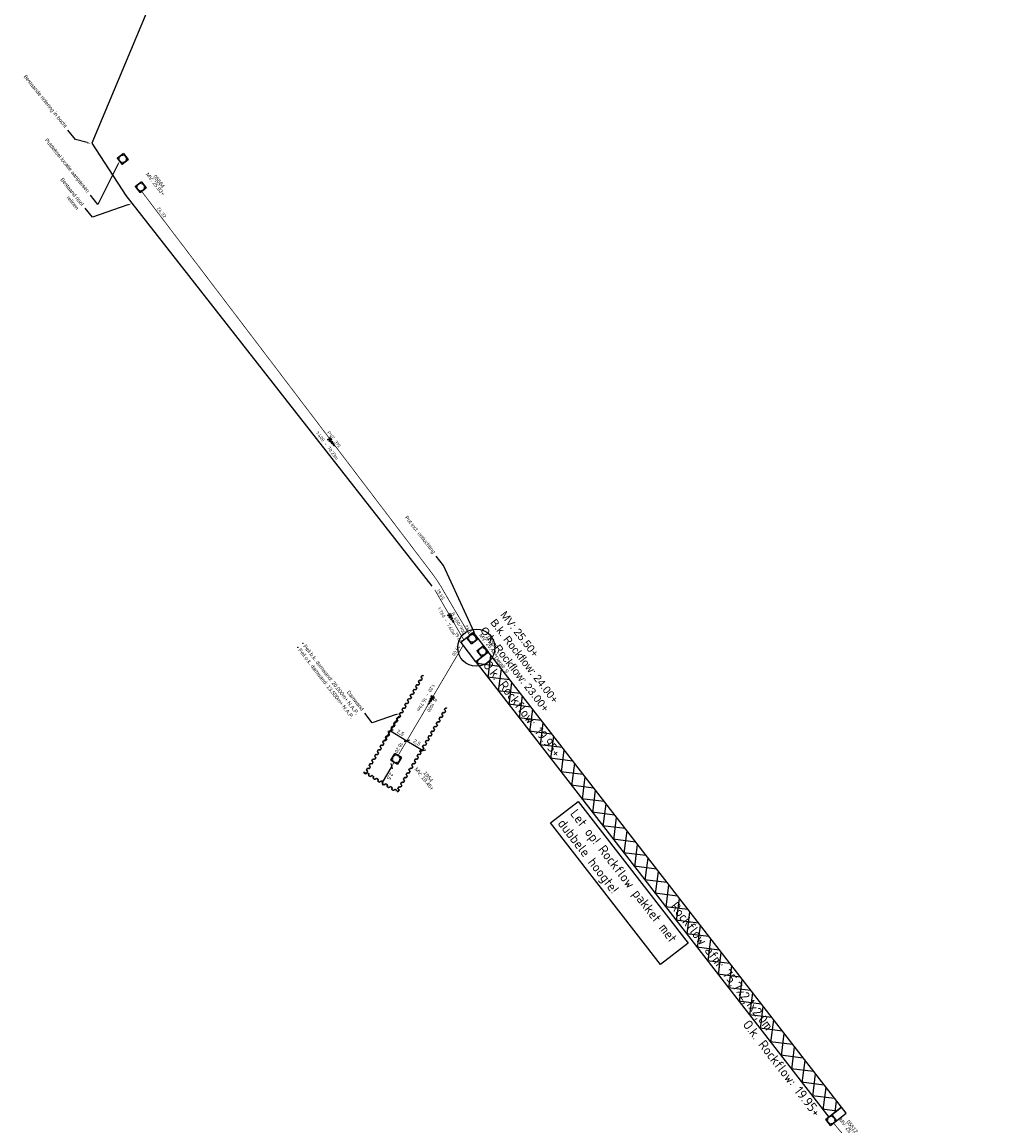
# Model space of a CAD drawing. Header units: metres. Extents: x 197060 to 198478, y 354327 to 355596.
# Tile 3 of 7: x 197233 to 197362, y 355239 to 355384. Entities that reach past the tile are written whole.
import ezdxf
from ezdxf import colors
from ezdxf.entities.mleader import LeaderData, LeaderLine
from ezdxf.enums import TextEntityAlignment as Align
from ezdxf.math import Vec2, Vec3

# ---------------------------------------------------------------- set-up
doc = ezdxf.new("R2010")
doc.units = ezdxf.units.M
doc.linetypes.add('HIDDENX2', pattern=[0.75, 0.5, -0.25])
doc.linetypes.add('RI-HWA', pattern=[7.4, 5, -2.4])
for name, color, linetype in [('N-CO-IE-DAMWAND-G', 1, 'Continuous'), ('N-WA-RI-ROCKFLOW-G', 10, 'Continuous'), ('N-WA-RI-ROCKFLOW_LABEL-G', 12, 'Continuous'), ('N-WE-AL-DETAIL-G', 7, 'Continuous'), ('N-WE-RI-HWA_BETON_400-G', 7, 'RI-HWA'), ('N-WE-RI-HWA_STROOMRICHTING-G', 7, 'RI-HWA'), ('N-WE-RI-RELINING-G', 4, 'ZIGZAG')]:
    doc.layers.add(name, color=color, linetype=linetype)
for name, color, linetype, lineweight in [('N-WE-RI-PUT_BETON-S', 7, 'Continuous', 25), ('N-WE-RI-PUT_BETON_LABEL-S', 7, 'Continuous', 25), ('X-XX-AL-AANKLEDING-M', 7, 'Continuous', 18), ('X-XX-AL-AANKLEDING-T25', 7, 'Continuous', 25)]:
    doc.layers.add(name, color=color, linetype=linetype, lineweight=lineweight)
doc.styles.add('NLCS-ISO', font='NLCS-ISO.ttf')
doc.styles.add('NLCS_ISO', font='arial.ttf')
doc.styles.get("Standard").update_dxf_attribs({"font": 'arial.ttf'})
doc.linetypes.add('ZIGZAG', pattern='A,0.00254,-5.08,[131,ltypeshp.shx,S=5.08,R=0,X=-5.08,Y=0],-10.16,[131,ltypeshp.shx,S=5.08,R=180,X=5.08,Y=0],-5.08', length=20.32254)
doc.dimstyles.new('NLCS_1-200', dxfattribs={"dimscale": 0.2, "dimtxt": 2.5, "dimasz": 2.5, "dimexe": 1.25, "dimexo": 0.625, "dimtad": 1, "dimtxsty": 'Standard', "dimblk": 'OBLIQUE', "dimcen": 0, "dimse1": 1, "dimse2": 1, "dimadec": 0, "dimazin": 0, "dimtfac": 1, "dimtmove": 0, "dimatfit": 3, "dimfxl": 1, "dimarcsym": 0})

# ---------------------------------------------------------------- blocks, each defined once
blk = doc.blocks.new('*U30')
at = {"lineweight": 30}
blk.add_lwpolyline([(-0.5, 0.5), (0.5, 0.5), (0.5, -0.5), (-0.5, -0.5)], close=True, dxfattribs=at)
at = {"linetype": 'HIDDENX2', "lineweight": 30, "ltscale": 0.25}
blk.add_circle((0, 0), 0.5, dxfattribs=at)
blk.add_attdef('H', text='', height=0.5).set_placement((0, 0), align=Align.MIDDLE_CENTER)
at = {"layer": 'N-WE-RI-PUT_BETON_LABEL-S'}
for tag, p in [('MVHOOGTE', (2.02, 1.16)), ('PUTNR', (2.02, 1.76))]:
    blk.add_attdef(tag, text='', height=0.5, dxfattribs=at).set_placement(p, align=Align.MIDDLE)
blk = doc.blocks.new('*U14')
at = {"layer": 'N-WE-RI-HWA_STROOMRICHTING-G', "ltscale": 0.1}
blk.add_hatch(color=0, dxfattribs=at).paths.add_polyline_path([(1.25, 0), (-1.25, -0.42), (-1.25, 0.42)])
at = {"layer": 'N-WE-RI-HWA_STROOMRICHTING-G', "color": 0, "ltscale": 0.1, "flags": 128}
blk.add_lwpolyline([(1.25, 0), (-1.25, -0.42), (-1.25, 0.42)], close=True, dxfattribs=at)
at = {"layer": 'N-WE-RI-HWA_STROOMRICHTING-G', "color": 0, "ltscale": 0.1, "style": 'NLCS-ISO'}
for tag, p in [('BOBL', (-73.55, 0)), ('MAT', (-0.3, 0.25))]:
    blk.add_attdef(tag, text='', height=0.9, dxfattribs=at).set_placement(p, align=Align.BOTTOM_RIGHT)
for tag, p in [('DIA', (0.3, 0.25)), ('BOBR', (59.66, -1.62))]:
    blk.add_attdef(tag, text='', height=0.9, dxfattribs=at).set_placement(p, align=Align.BOTTOM_LEFT)
blk.add_attdef('JVA', text='', height=0.9, dxfattribs=at).set_placement((0, -1), align=Align.TOP_CENTER)
blk = doc.blocks.new('*U29')
at = {"lineweight": 30}
blk.add_lwpolyline([(-0.5, 0.5), (0.5, 0.5), (0.5, -0.5), (-0.5, -0.5)], close=True, dxfattribs=at)
at = {"linetype": 'HIDDENX2', "lineweight": 30, "ltscale": 0.25}
blk.add_circle((0, 0), 0.5, dxfattribs=at)
blk.add_attdef('H', text='', height=0.5).set_placement((0, 0), align=Align.MIDDLE_CENTER)
at = {"layer": 'N-WE-RI-PUT_BETON_LABEL-S'}
for tag, p in [('MVHOOGTE', (0.88, 1.77)), ('PUTNR', (0.88, 2.37))]:
    blk.add_attdef(tag, text='', height=0.5, dxfattribs=at).set_placement(p, align=Align.MIDDLE)
blk = doc.blocks.new('*U16')
at = {"layer": 'N-WE-RI-HWA_STROOMRICHTING-G', "ltscale": 0.1}
blk.add_hatch(color=0, dxfattribs=at).paths.add_polyline_path([(1.25, 0), (-1.25, -0.42), (-1.25, 0.42)])
at = {"layer": 'N-WE-RI-HWA_STROOMRICHTING-G', "color": 0, "ltscale": 0.1, "flags": 128}
blk.add_lwpolyline([(1.25, 0), (-1.25, -0.42), (-1.25, 0.42)], close=True, dxfattribs=at)
at = {"layer": 'N-WE-RI-HWA_STROOMRICHTING-G', "color": 0, "ltscale": 0.1, "style": 'NLCS-ISO'}
for tag, p in [('MAT', (-0.3, 0.25)), ('BOBL', (-13.18, -1.62))]:
    blk.add_attdef(tag, text='', height=0.9, dxfattribs=at).set_placement(p, align=Align.BOTTOM_RIGHT)
for tag, p in [('DIA', (0.3, 0.25)), ('BOBR', (13.43, -1.62))]:
    blk.add_attdef(tag, text='', height=0.9, dxfattribs=at).set_placement(p, align=Align.BOTTOM_LEFT)
blk.add_attdef('JVA', text='', height=0.9, dxfattribs=at).set_placement((0, -1), align=Align.TOP_CENTER)
blk = doc.blocks.new('*U59')
at = {"lineweight": 30}
blk.add_lwpolyline([(-0.5, 0.5), (0.5, 0.5), (0.5, -0.5), (-0.5, -0.5)], close=True, dxfattribs=at)
at = {"linetype": 'HIDDENX2', "lineweight": 30, "ltscale": 0.25}
blk.add_circle((0, 0), 0.5, dxfattribs=at)
blk.add_attdef('H', text='', height=0.5).set_placement((0, 0), align=Align.MIDDLE_CENTER)
at = {"layer": 'N-WE-RI-PUT_BETON_LABEL-S'}
for tag, p in [('PUTNR', (2.38, 1.63)), ('MVHOOGTE', (2.38, 1.03))]:
    blk.add_attdef(tag, text='', height=0.5, dxfattribs=at).set_placement(p, align=Align.MIDDLE)
blk = doc.blocks.new('*U64')
at = {"lineweight": 30}
blk.add_lwpolyline([(-0.5, 0.5), (0.5, 0.5), (0.5, -0.5), (-0.5, -0.5)], close=True, dxfattribs=at)
at = {"linetype": 'HIDDENX2', "lineweight": 30, "ltscale": 0.25}
blk.add_circle((0, 0), 0.5, dxfattribs=at)
blk.add_attdef('H', text='', height=0.5).set_placement((0, 0), align=Align.MIDDLE_CENTER)
at = {"layer": 'N-WE-RI-PUT_BETON_LABEL-S'}
for tag, p in [('MVHOOGTE', (4.6, -0.42)), ('PUTNR', (4.82, 0.14))]:
    blk.add_attdef(tag, text='', height=0.5, rotation=338.6359, dxfattribs=at).set_placement(p, align=Align.MIDDLE)
blk = doc.blocks.new('*U65')
at = {"layer": 'N-WE-RI-HWA_STROOMRICHTING-G', "ltscale": 0.1}
blk.add_hatch(color=0, dxfattribs=at).paths.add_polyline_path([(1.25, 0), (-1.25, -0.42), (-1.25, 0.42)])
at = {"layer": 'N-WE-RI-HWA_STROOMRICHTING-G', "color": 0, "ltscale": 0.1, "flags": 128}
blk.add_lwpolyline([(1.25, 0), (-1.25, -0.42), (-1.25, 0.42)], close=True, dxfattribs=at)
at = {"layer": 'N-WE-RI-HWA_STROOMRICHTING-G', "color": 0, "ltscale": 0.1, "style": 'NLCS-ISO'}
for tag, p in [('BOBL', (-5.36, 0)), ('MAT', (-0.3, 0.25))]:
    blk.add_attdef(tag, text='', height=0.9, dxfattribs=at).set_placement(p, align=Align.BOTTOM_RIGHT)
for tag, p in [('DIA', (0.3, 0.25)), ('BOBR', (3.87, -1.62))]:
    blk.add_attdef(tag, text='', height=0.9, dxfattribs=at).set_placement(p, align=Align.BOTTOM_LEFT)
blk.add_attdef('JVA', text='', height=0.9, dxfattribs=at).set_placement((0, -1), align=Align.TOP_CENTER)
blk = doc.blocks.new('*U69')
at = {"layer": 'N-CO-IE-DAMWAND-G'}
for points in [[(0, 0), (0.01, 0), (0.01, 0.01), (-0.01, 0.01), (-0.01, -0.01, -0.091806), (-0.02, -0.01), (-0.05, -0.11, -0.297502), (-0.08, -0.13), (-0.17, -0.13), (-0.27, -0.13, -0.297502), (-0.29, -0.11), (-0.33, -0.01, -0.091806), (-0.33, -0.01), (-0.33, 0.01), (-0.35, 0.01), (-0.35, 0), (-0.35, 0), (-0.35, -0.01), (-0.35, 0, -0.239852), (-0.36, 0), (-0.36, 0.01, -0.414214), (-0.35, 0.01), (-0.33, 0.01, -0.414214), (-0.33, 0.01), (-0.33, -0.01, 0.091806), (-0.32, -0.01), (-0.29, -0.11, 0.310596), (-0.27, -0.12), (-0.17, -0.12), (-0.08, -0.12, 0.310596), (-0.06, -0.11), (-0.02, -0.01, 0.091806), (-0.02, -0.01), (-0.02, 0.01, -0.414214), (-0.01, 0.01), (0.01, 0.01, -0.414214), (0.01, 0.01), (0.01, 0, -0.239852), (0.01, 0), (0, -0.01)], [(0, 0), (-0.01, 0), (-0.01, -0.01), (0.01, -0.01), (0.01, 0.01, -0.091806), (0.02, 0.01), (0.05, 0.11, -0.297502), (0.08, 0.13), (0.17, 0.13), (0.27, 0.13, -0.297502), (0.29, 0.11), (0.33, 0.01, -0.091806), (0.33, 0.01), (0.33, -0.01), (0.35, -0.01), (0.35, 0), (0.35, 0), (0.35, 0.01), (0.35, 0, -0.239852), (0.36, 0), (0.36, -0.01, -0.414214), (0.35, -0.01), (0.33, -0.01, -0.414214), (0.33, -0.01), (0.33, 0.01, 0.091806), (0.32, 0.01), (0.29, 0.11, 0.310596), (0.27, 0.12), (0.17, 0.12), (0.08, 0.12, 0.310596), (0.06, 0.11), (0.02, 0.01, 0.091806), (0.02, 0.01), (0.02, -0.01, -0.414214), (0.01, -0.01), (-0.01, -0.01, -0.414214), (-0.01, -0.01), (-0.01, 0, -0.239852), (-0.01, 0), (0, 0.01)]]:
    blk.add_lwpolyline(points, format="xyb", close=True, dxfattribs=at)
blk = doc.blocks.new('*U70')
at = {"layer": 'N-CO-IE-DAMWAND-G', "color": 0, "linetype": 'ByBlock', "lineweight": -2, "transparency": 16777216}
for p in [(0, 0), (0.708, 0), (1.416, 0), (2.124, 0), (2.832, 0), (3.54, 0), (4.248, 0), (4.956, 0), (5.664, 0), (6.372, 0), (7.08, 0), (7.788, 0), (8.496, 0), (9.204, 0), (9.912, 0), (10.62, 0), (11.328, 0), (12.036, 0)]:
    blk.add_blockref('*U69', p, dxfattribs=at)
blk = doc.blocks.new('*U71')
at = {"layer": 'N-CO-IE-DAMWAND-G'}
for points in [[(0, 0), (0.01, 0), (0.01, 0.01), (-0.01, 0.01), (-0.01, -0.01, -0.091806), (-0.02, -0.01), (-0.05, -0.11, -0.297502), (-0.08, -0.13), (-0.17, -0.13), (-0.27, -0.13, -0.297502), (-0.29, -0.11), (-0.33, -0.01, -0.091806), (-0.33, -0.01), (-0.33, 0.01), (-0.35, 0.01), (-0.35, 0), (-0.35, 0), (-0.35, -0.01), (-0.35, 0, -0.239852), (-0.36, 0), (-0.36, 0.01, -0.414214), (-0.35, 0.01), (-0.33, 0.01, -0.414214), (-0.33, 0.01), (-0.33, -0.01, 0.091806), (-0.32, -0.01), (-0.29, -0.11, 0.310596), (-0.27, -0.12), (-0.17, -0.12), (-0.08, -0.12, 0.310596), (-0.06, -0.11), (-0.02, -0.01, 0.091806), (-0.02, -0.01), (-0.02, 0.01, -0.414214), (-0.01, 0.01), (0.01, 0.01, -0.414214), (0.01, 0.01), (0.01, 0, -0.239852), (0.01, 0), (0, -0.01)], [(0, 0), (-0.01, 0), (-0.01, -0.01), (0.01, -0.01), (0.01, 0.01, -0.091806), (0.02, 0.01), (0.05, 0.11, -0.297502), (0.08, 0.13), (0.17, 0.13), (0.27, 0.13, -0.297502), (0.29, 0.11), (0.33, 0.01, -0.091806), (0.33, 0.01), (0.33, -0.01), (0.35, -0.01), (0.35, 0), (0.35, 0), (0.35, 0.01), (0.35, 0, -0.239852), (0.36, 0), (0.36, -0.01, -0.414214), (0.35, -0.01), (0.33, -0.01, -0.414214), (0.33, -0.01), (0.33, 0.01, 0.091806), (0.32, 0.01), (0.29, 0.11, 0.310596), (0.27, 0.12), (0.17, 0.12), (0.08, 0.12, 0.310596), (0.06, 0.11), (0.02, 0.01, 0.091806), (0.02, 0.01), (0.02, -0.01, -0.414214), (0.01, -0.01), (-0.01, -0.01, -0.414214), (-0.01, -0.01), (-0.01, 0, -0.239852), (-0.01, 0), (0, 0.01)]]:
    blk.add_lwpolyline(points, format="xyb", close=True, dxfattribs=at)
blk = doc.blocks.new('*U72')
at = {"layer": 'N-CO-IE-DAMWAND-G', "color": 0, "linetype": 'ByBlock', "lineweight": -2, "transparency": 16777216}
for p in [(0, 0), (0.708, 0), (1.416, 0), (2.124, 0), (2.832, 0), (3.54, 0), (4.248, 0), (4.956, 0), (5.664, 0), (6.372, 0), (7.08, 0), (7.788, 0), (8.496, 0), (9.204, 0), (9.912, 0), (10.62, 0), (11.328, 0), (12.036, 0), (12.744, 0), (13.452, 0), (14.16, 0)]:
    blk.add_blockref('*U71', p, dxfattribs=at)
blk = doc.blocks.new('*U73')
at = {"layer": 'N-CO-IE-DAMWAND-G'}
for points in [[(0, 0), (0.01, 0), (0.01, 0.01), (-0.01, 0.01), (-0.01, -0.01, -0.091806), (-0.02, -0.01), (-0.05, -0.11, -0.297502), (-0.08, -0.13), (-0.17, -0.13), (-0.27, -0.13, -0.297502), (-0.29, -0.11), (-0.33, -0.01, -0.091806), (-0.33, -0.01), (-0.33, 0.01), (-0.35, 0.01), (-0.35, 0), (-0.35, 0), (-0.35, -0.01), (-0.35, 0, -0.239852), (-0.36, 0), (-0.36, 0.01, -0.414214), (-0.35, 0.01), (-0.33, 0.01, -0.414214), (-0.33, 0.01), (-0.33, -0.01, 0.091806), (-0.32, -0.01), (-0.29, -0.11, 0.310596), (-0.27, -0.12), (-0.17, -0.12), (-0.08, -0.12, 0.310596), (-0.06, -0.11), (-0.02, -0.01, 0.091806), (-0.02, -0.01), (-0.02, 0.01, -0.414214), (-0.01, 0.01), (0.01, 0.01, -0.414214), (0.01, 0.01), (0.01, 0, -0.239852), (0.01, 0), (0, -0.01)], [(0, 0), (-0.01, 0), (-0.01, -0.01), (0.01, -0.01), (0.01, 0.01, -0.091806), (0.02, 0.01), (0.05, 0.11, -0.297502), (0.08, 0.13), (0.17, 0.13), (0.27, 0.13, -0.297502), (0.29, 0.11), (0.33, 0.01, -0.091806), (0.33, 0.01), (0.33, -0.01), (0.35, -0.01), (0.35, 0), (0.35, 0), (0.35, 0.01), (0.35, 0, -0.239852), (0.36, 0), (0.36, -0.01, -0.414214), (0.35, -0.01), (0.33, -0.01, -0.414214), (0.33, -0.01), (0.33, 0.01, 0.091806), (0.32, 0.01), (0.29, 0.11, 0.310596), (0.27, 0.12), (0.17, 0.12), (0.08, 0.12, 0.310596), (0.06, 0.11), (0.02, 0.01, 0.091806), (0.02, 0.01), (0.02, -0.01, -0.414214), (0.01, -0.01), (-0.01, -0.01, -0.414214), (-0.01, -0.01), (-0.01, 0, -0.239852), (-0.01, 0), (0, 0.01)]]:
    blk.add_lwpolyline(points, format="xyb", close=True, dxfattribs=at)
blk = doc.blocks.new('*U74')
at = {"layer": 'N-CO-IE-DAMWAND-G', "color": 0, "linetype": 'ByBlock', "lineweight": -2, "transparency": 16777216}
for p in [(0, 0), (0.708, 0), (1.416, 0), (2.124, 0), (2.832, 0), (3.54, 0), (4.248, 0)]:
    blk.add_blockref('*U73', p, dxfattribs=at)
blk = doc.blocks.new('_Oblique')
at = {"color": 0, "linetype": 'ByBlock', "lineweight": -2}
blk.add_line((-0.5, -0.5), (0.5, 0.5), dxfattribs=at)
blk = doc.blocks.new('*D75')
at = {"layer": 'Defpoints', "color": 0, "transparency": 16777216}
for p in [(197281.12, 355286.67), (197279.85, 355284.52), (197279.85, 355284.52)]:
    blk.add_point(p, dxfattribs=at)
at = {"layer": 'X-XX-AL-AANKLEDING-M', "color": 0, "lineweight": -2, "transparency": 16777216}
blk.add_line((197281.12, 355286.67), (197279.85, 355284.52), dxfattribs=at)
at = {"layer": 'X-XX-AL-AANKLEDING-M', "color": 0, "lineweight": -2, "transparency": 16777216, "xscale": 0.5, "yscale": 0.5, "zscale": 0.5}
for p, rotation in [((197281.12, 355286.67), 59.43514022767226), ((197279.85, 355284.52), 239.4351402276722)]:
    blk.add_blockref('_Oblique', p, dxfattribs=dict(at, rotation=rotation))
at = {"layer": 'X-XX-AL-AANKLEDING-M', "color": 0, "transparency": 16777216, "insert": (197280.85, 355285.38), "char_height": 0.5, "attachment_point": 5, "rotation": 239.4351}
blk.add_mtext('2,5', dxfattribs=at)
blk = doc.blocks.new('*D76')
at = {"layer": 'Defpoints', "color": 0, "transparency": 16777216}
for p in [(197280.95, 355291.31), (197283.1, 355290.03), (197283.1, 355290.03)]:
    blk.add_point(p, dxfattribs=at)
at = {"layer": 'X-XX-AL-AANKLEDING-M', "color": 0, "lineweight": -2, "transparency": 16777216}
blk.add_line((197280.95, 355291.31), (197283.1, 355290.03), dxfattribs=at)
at = {"layer": 'X-XX-AL-AANKLEDING-M', "color": 0, "lineweight": -2, "transparency": 16777216, "xscale": 0.5, "yscale": 0.5, "zscale": 0.5}
for p, rotation in [((197280.95, 355291.31), 149.4351401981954), ((197283.1, 355290.03), 329.4351401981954)]:
    blk.add_blockref('_Oblique', p, dxfattribs=dict(at, rotation=rotation))
at = {"layer": 'X-XX-AL-AANKLEDING-M', "color": 0, "transparency": 16777216, "insert": (197282.24, 355291.04), "char_height": 0.5, "attachment_point": 5, "rotation": 329.4351}
blk.add_mtext('2,5', dxfattribs=at)
blk = doc.blocks.new('*D77')
at = {"layer": 'Defpoints', "color": 0, "transparency": 16777216}
for p in [(197283.1, 355290.03), (197285.25, 355288.76), (197285.41, 355289.03)]:
    blk.add_point(p, dxfattribs=at)
at = {"layer": 'X-XX-AL-AANKLEDING-M', "color": 0, "lineweight": -2, "transparency": 16777216}
blk.add_line((197283.1, 355290.03), (197285.25, 355288.76), dxfattribs=at)
at = {"layer": 'X-XX-AL-AANKLEDING-M', "color": 0, "lineweight": -2, "transparency": 16777216, "xscale": 0.5, "yscale": 0.5, "zscale": 0.5}
for p, rotation in [((197283.1, 355290.03), 149.4351401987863), ((197285.25, 355288.76), 329.4351401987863)]:
    blk.add_blockref('_Oblique', p, dxfattribs=dict(at, rotation=rotation))
at = {"layer": 'X-XX-AL-AANKLEDING-M', "color": 0, "transparency": 16777216, "insert": (197284.4, 355289.76), "char_height": 0.5, "attachment_point": 5, "rotation": 329.4351}
blk.add_mtext('2,5', dxfattribs=at)

msp = doc.modelspace()

# ---------------------------------------------------------------- hatches: boundary and pattern name
at = {"layer": 'N-WA-RI-ROCKFLOW-G'}
h = msp.add_hatch(dxfattribs=at)
h.set_pattern_fill('ANSI37', color=256, scale=0.5)
h.set_pattern_definition([(352.80624, (196812.8256, 355037.4897), (0.198795, 1.5750038), []), (82.80624, (196812.8256, 355037.4897), (-1.5750038, 0.198795), [])])
h.paths.add_polyline_path([(197292.144, 355300.401), (197338.545, 355240.589), (197340.204, 355241.876), (197293.803, 355301.688)])

# ---------------------------------------------------------------- linework, layer by layer
msp.add_lwpolyline([(197280.151, 355289.955), (197282.107, 355293.266)])
msp.add_lwpolyline([(197292.144, 355300.401), (197338.545, 355240.589), (197340.204, 355241.876), (197293.803, 355301.688)], close=True, dxfattribs=at)
at = {"layer": 'N-WE-AL-DETAIL-G'}
msp.add_circle((197292.22, 355302.249), 2.444, dxfattribs=at)
at = {"layer": 'N-WE-RI-HWA_BETON_400-G', "ltscale": 0.2, "const_width": 0.1, "flags": 128}
msp.add_lwpolyline([(197291.374, 355303.853), (197288.144, 355309.299, 0.0400778), (197286.42, 355311.995), (197248.239, 355362.204)], format="xyb", dxfattribs=at)
for points in [[(197286.77, 355309.848), (197290.595, 355303.249)], [(197290.486, 355302.532), (197281.946, 355288.071)], [(197281.437, 355287.21), (197281.118, 355286.669)], [(197361.898, 355212.363), (197339.164, 355239.803)]]:
    msp.add_lwpolyline(points, dxfattribs=at)
at = {"layer": 'N-WE-RI-PUT_BETON-S'}
for points in [[(197290.18, 355302.927), (197292.141, 355300.399), (197293.807, 355301.69), (197291.845, 355304.219)], [(197338.156, 355240.287), (197338.769, 355239.497), (197340.823, 355241.091), (197340.211, 355241.881)]]:
    msp.add_lwpolyline(points, close=True, dxfattribs=at)
at = {"layer": 'N-WE-RI-RELINING-G', "ltscale": 0.08, "elevation": 25.32}
msp.add_lwpolyline([(197265.732, 355441.259), (197253.217, 355396.062), (197241.717, 355368.508), (197246.19, 355361.66), (197286.4, 355310.32)], dxfattribs=at)

# ---------------------------------------------------------------- block references
at = {"layer": 'N-CO-IE-DAMWAND-G'}
for name, p, rotation in [('*U72', (197277.861, 355286.078), 59.43514023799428), ('*U70', (197282.002, 355283.651), 59.43514023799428), ('*U74', (197281.441, 355283.574), 149.4351402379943)]:
    msp.add_blockref(name, p, dxfattribs=dict(at, rotation=rotation))
at = {"layer": 'N-WE-RI-HWA_STROOMRICHTING-G'}
for name, p, xscale, yscale, zscale, rotation, values in [('*U14', (197273.21, 355329.229), 0.5, 0.5, 0.5, 307.0359835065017, {'MAT': 'PVC', 'DIA': '315', 'JVA': '1:400 - 70.23m', 'BOBL': '24.32', 'BOBR': '24.14'}), ('*U65', (197288.943, 355306.1), 0.5000000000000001, 0.5000000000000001, 0.5000000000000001, 300.1004008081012, {'MAT': 'B', 'DIA': '600/900', 'JVA': '1:760 - 7.60m', 'BOBL': '19.65', 'BOBR': '19.64'}), ('*U16', (197286.216, 355295.301), 0.5000000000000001, 0.5000000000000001, 0.5000000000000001, 239.4351401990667, {'MAT': 'B', 'DIA': '1000', 'JVA': '1:20 - 16.79m', 'BOBL': '19.00', 'BOBR': '18.20'})]:
    msp.add_blockref(name, p, dxfattribs=dict(at, xscale=xscale, yscale=yscale, zscale=zscale, rotation=rotation)).add_auto_attribs(values)
at = {"layer": 'N-WE-RI-PUT_BETON-S', "rotation": 307.8062441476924}
for name, p in [('*U29', (197245.761, 355366.46, 25.97)), ('*U30', (197293.024, 355301.756))]:
    msp.add_blockref(name, p, dxfattribs=at)
at = {"layer": 'N-WE-RI-PUT_BETON-S'}
ref = msp.add_blockref('*U29', (197248.125, 355362.748), dxfattribs=dict(at, rotation=307.8062441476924))
ref.add_attrib('PUTNR', '05564', dxfattribs={"layer": 'N-WE-RI-PUT_BETON_LABEL-S', "height": 0.5, "rotation": 307.80624}).set_placement((197250.535, 355363.506), align=Align.MIDDLE)
ref.add_attrib('MVHOOGTE', 'MV: 25.93+', dxfattribs={"layer": 'N-WE-RI-PUT_BETON_LABEL-S', "height": 0.5, "rotation": 307.80624}).set_placement((197250.061, 355363.138), align=Align.MIDDLE)
ref = msp.add_blockref('*U30', (197291.695, 355303.47), dxfattribs=dict(at, rotation=307.8062441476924))
ref.add_attrib('PUTNR', '05508', dxfattribs={"layer": 'N-WE-RI-PUT_BETON_LABEL-S', "height": 0.5, "rotation": 307.80624}).set_placement((197294.327, 355302.956), align=Align.MIDDLE)
ref.add_attrib('MVHOOGTE', 'MV: 25.42+', dxfattribs={"layer": 'N-WE-RI-PUT_BETON_LABEL-S', "height": 0.5, "rotation": 307.80624}).set_placement((197293.853, 355302.588), align=Align.MIDDLE)
ref = msp.add_blockref('*U64', (197281.692, 355287.641), dxfattribs=dict(at, rotation=329.4351401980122))
ref.add_attrib('PUTNR', '1954', dxfattribs={"layer": 'N-WE-RI-PUT_BETON_LABEL-S', "height": 0.5, "rotation": 308.07108}).set_placement((197285.911, 355285.309), align=Align.MIDDLE)
ref.add_attrib('MVHOOGTE', 'MV: 19.45+ ', dxfattribs={"layer": 'N-WE-RI-PUT_BETON_LABEL-S', "height": 0.5, "rotation": 308.07108}).set_placement((197285.438, 355284.939), align=Align.MIDDLE)
ref = msp.add_blockref('*U59', (197338.858, 355240.198), dxfattribs=dict(at, rotation=307.8062441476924))
ref.add_attrib('PUTNR', '05512', dxfattribs={"layer": 'N-WE-RI-PUT_BETON_LABEL-S', "height": 0.5, "rotation": 307.80624}).set_placement((197341.607, 355239.317), align=Align.MIDDLE)
ref.add_attrib('MVHOOGTE', 'MV: 25.86+', dxfattribs={"layer": 'N-WE-RI-PUT_BETON_LABEL-S', "height": 0.5, "rotation": 307.80624}).set_placement((197341.133, 355238.949), align=Align.MIDDLE)

# ---------------------------------------------------------------- texts
at = {"layer": 'Defpoints', "color": 6, "insert": (197296.111, 355307.17), "char_height": 1, "attachment_point": 1, "rotation": 307.80624}
msp.add_mtext_dynamic_manual_height_columns('MV: 25.50+\\PB.k. Rockflow: 24.00+\\PO.k. Rockflow: 23.00+', width=15.48016, gutter_width=12.5, heights=[4.632], dxfattribs=at)
at = {"layer": 'N-WA-RI-ROCKFLOW_LABEL-G', "color": 12, "char_height": 1.25, "attachment_point": 1, "rotation": 307.80624, "style": 'NLCS-ISO'}
for s, insert in [('O.k. Rockflow: 19.95+', (197294.016, 355300.705)), ('Rockflow afm: 75,7x2,1x2,0m', (197318.632, 355268.997)), ('O.k. Rockflow: 19.95+', (197328.138, 355253.492))]:
    msp.add_mtext(s, dxfattribs=dict(at, insert=insert))
at = {"layer": 'N-WA-RI-ROCKFLOW_LABEL-G', "color": 12, "insert": (197305.481, 355281.185), "char_height": 1.25, "attachment_point": 1, "rotation": 307.80624, "style": 'NLCS-ISO', "bg_fill": 16, "box_fill_scale": 1.5, "bg_fill_color": 256, "bg_fill_transparency": 0}
msp.add_mtext('Let op! Rockflow pakket met \\Pdubbele hoogte!', dxfattribs=at)
at = {"layer": 'N-WE-AL-DETAIL-G', "insert": (197294.941, 355301.209), "char_height": 0.5, "width": 4.33011, "attachment_point": 1, "rotation": 307.80624, "style": 'NLCS_ISO'}
msp.add_mtext('Detail: S', dxfattribs=at)

# ---------------------------------------------------------------- dimensions: what is measured, and where the dimension line sits
at = {"layer": 'X-XX-AL-AANKLEDING-M'}
for p1, p2, picture, middle in [((197280.949, 355291.306), (197283.105, 355290.033), '*D76', (197282.243, 355291.036)), ((197281.118, 355286.669), (197279.846, 355284.516), '*D75', (197280.848, 355285.376))]:
    dim = msp.add_aligned_dim(p1=p1, p2=p2, distance=0, dimstyle='NLCS_1-200', dxfattribs=at)
    dim.commit()
    dim.dimension.update_dxf_attribs({"geometry": picture, "text_midpoint": middle})
dim = msp.add_linear_dim(base=(197285.254, 355288.764), p1=(197283.105, 355290.033), p2=(197285.412, 355289.032), angle=149.43514, dimstyle='NLCS_1-200', dxfattribs=at)
dim.commit()
dim.dimension.update_dxf_attribs({"geometry": '*D77', "text_midpoint": (197284.396, 355289.765)})

# ---------------------------------------------------------------- leaders
at = {"layer": 'X-XX-AL-AANKLEDING-T25'}
ml = msp.add_multileader_mtext('Standard', dxfattribs=at)
ml.set_content('Bestaande riolering in bocht', color=256, style='NLCS_ISO')
ml.set_leader_properties()
ml.build(insert=Vec2(0, 0))
ml.multileader.update_dxf_attribs({"dogleg_length": 1.562, "arrow_head_size": 0.5})
ctx = ml.context
ctx.base_point, ctx.char_height, ctx.arrow_head_size, ctx.landing_gap_size, ctx.plane_origin, ctx.plane_x_axis, ctx.plane_y_axis = Vec3(197232.566, 355377.708), 0.5, 0.5, 0.5, Vec3(197220.042, 355370.526), Vec3(0.6249038, -0.7807018), Vec3(0.7807018, 0.6249038)
ctx.text_align_type = 2
notes = []
notes.append((ctx, [(1, (1, 1, 0), (197239.543, 355368.991), (-0.6249038, 0.7807018), 1.562, [(0, [(197241.562, 355368.456)], 0, [])])]))
ctx.mtext.insert, ctx.mtext.text_direction, ctx.mtext.rotation, ctx.mtext.alignment, ctx.mtext.flow_direction = Vec3(197238.507, 355370.803), Vec3(0.6249038, -0.7807018), 5.3873972, 3, 5
ml = msp.add_multileader_mtext('Standard', dxfattribs=at)
ml.set_content('Putdeksel locatie aanpassen', color=256, style='NLCS_ISO')
ml.set_leader_properties()
ml.build(insert=Vec2(0, 0))
ml.multileader.update_dxf_attribs({"dogleg_length": 1.562, "arrow_head_size": 0.5})
ctx = ml.context
ctx.base_point, ctx.char_height, ctx.arrow_head_size, ctx.landing_gap_size, ctx.plane_origin, ctx.plane_x_axis, ctx.plane_y_axis = Vec3(197235.395, 355369.334), 0.5, 0.5, 0.5, Vec3(197222.859, 355361.24), Vec3(0.6249038, -0.7807018), Vec3(0.7807018, 0.6249038)
ctx.text_align_type = 2
notes.append((ctx, [(1, (1, 1, 0), (197242.489, 355360.471), (-0.6249038, 0.7807018), 1.562, [(0, [(197245.366, 355366.154)], 0, [])])]))
ctx.mtext.insert, ctx.mtext.text_direction, ctx.mtext.rotation, ctx.mtext.alignment, ctx.mtext.flow_direction = Vec3(197241.45, 355362.281), Vec3(0.6249038, -0.7807018), 5.3873972, 3, 5
ml = msp.add_multileader_mtext('Standard', dxfattribs=at)
ml.set_content('Bestaand riool \\Prelinen', color=256, style='NLCS_ISO')
ml.set_leader_properties()
ml.build(insert=Vec2(0, 0))
ml.multileader.update_dxf_attribs({"dogleg_length": 1.562, "arrow_head_size": 0.5})
ctx = ml.context
ctx.base_point, ctx.char_height, ctx.arrow_head_size, ctx.landing_gap_size, ctx.plane_origin, ctx.plane_x_axis, ctx.plane_y_axis = Vec3(197237.476, 355364.186), 0.5, 0.5, 0.5, Vec3(197223.292, 355355.566), Vec3(0.6249038, -0.7807018), Vec3(0.7807018, 0.6249038)
ctx.text_align_type = 2
notes.append((ctx, [(1, (1, 1, 0), (197241.805, 355358.778), (-0.6249038, 0.7807018), 1.562, [(0, [(197246.923, 355360.577)], 0, [])])]))
ctx.mtext.insert, ctx.mtext.text_direction, ctx.mtext.rotation, ctx.mtext.alignment, ctx.mtext.flow_direction = Vec3(197240.714, 355360.547), Vec3(0.6249038, -0.7807018), 5.3873972, 3, 5
ml = msp.add_multileader_mtext('Standard', dxfattribs=at)
ml.set_content('Put incl. ontluchting', color=256, style='NLCS_ISO')
ml.set_leader_properties()
ml.build(insert=Vec2(0, 0))
ml.multileader.update_dxf_attribs({"dogleg_length": 1.562, "arrow_head_size": 0.5})
ctx = ml.context
ctx.base_point, ctx.char_height, ctx.arrow_head_size, ctx.landing_gap_size, ctx.plane_origin, ctx.plane_x_axis, ctx.plane_y_axis = Vec3(197282.701, 355319.752), 0.5, 0.5, 0.5, Vec3(197252.96, 355323.61), Vec3(0.6129932, -0.7900882), Vec3(0.7900882, 0.6129932)
ctx.text_align_type = 2
notes.append((ctx, [(1, (1, 1, 0), (197287.923, 355313.021), (-0.6129932, 0.7900882), 1.562, [(0, [(197292.152, 355303.824)], 0, [])])]))
ctx.mtext.insert, ctx.mtext.text_direction, ctx.mtext.rotation, ctx.mtext.alignment, ctx.mtext.flow_direction = Vec3(197286.914, 355314.849), Vec3(0.6129932, -0.7900882), 5.3722324, 3, 5
ml = msp.add_multileader_mtext('Standard', dxfattribs=at)
ml.set_content('Damwand\\P\\pxi-3,l3,t3;{\\fSymbol|b0|i0|c2|p18;·^I}Peil b.k. damwand: 20,000m+ N.A.P.\\P{\\fSymbol|b0|i0|c2|p18;·^I}Peil o.k. damwand: 13,500m+ N.A.P.', color=256, style='NLCS_ISO')
ml.set_leader_properties()
ml.build(insert=Vec2(0, 0))
ml.multileader.update_dxf_attribs({"arrow_head_size": 0.5})
ctx = ml.context
ctx.base_point, ctx.char_height, ctx.arrow_head_size, ctx.landing_gap_size, ctx.plane_origin, ctx.plane_x_axis, ctx.plane_y_axis = Vec3(197269.097, 355304.545), 0.5, 0.5, 0.5, Vec3(197253.225, 355303.022), Vec3(0.6129932, -0.7900882), Vec3(0.7900882, 0.6129932)
ctx.text_align_type = 2
notes.append((ctx, [(1, (1, 1, 0), (197278.526, 355292.392), (-0.6129932, 0.7900882), 1.562, [(0, [(197282.159, 355293.607)], 0, [])])]))
ctx.mtext.insert, ctx.mtext.text_direction, ctx.mtext.rotation, ctx.mtext.alignment, ctx.mtext.flow_direction = Vec3(197277.498, 355294.205), Vec3(0.6129932, -0.7900882), 5.3722324, 3, 5
for ctx, leaders in notes:
    for number, flags, end, landing, length, lines in leaders:
        leader = LeaderData()
        leader.index, (leader.has_last_leader_line, leader.has_dogleg_vector, leader.attachment_direction) = number, flags
        leader.last_leader_point, leader.dogleg_vector, leader.dogleg_length = Vec3(end), Vec3(landing), length
        for number, points, colour, breaks in lines:
            line = LeaderLine()
            line.index, line.vertices, line.color, line.breaks = number, Vec3.list(points), colors.encode_raw_color(colour), breaks
            leader.lines.append(line)
        ctx.leaders.append(leader)

doc.saveas('drawing.dxf')
